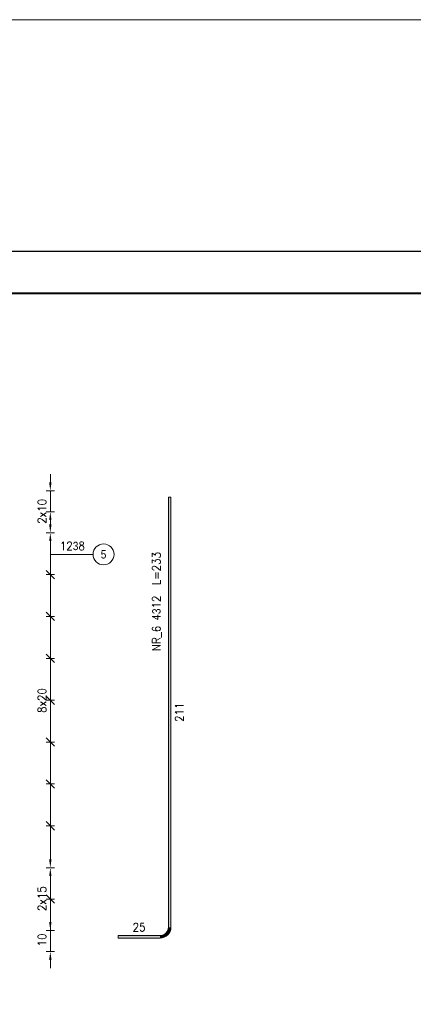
# Model space of a CAD drawing. Extents: x 252961 to 267695, y -113989 to -104075.
# Tile 4 of 12: x 256695 to 258573, y -109185 to -104482. Entities that reach past the tile are written whole.
import ezdxf

# ---------------------------------------------------------------- set-up
doc = ezdxf.new("R2010")
doc.units = 0
doc.header["$LTSCALE"] = 5
doc.header["$MEASUREMENT"] = 0
doc.layers.add('_FORMATKA', color=8, linetype='Continuous', lineweight=15, plot=False)
for name, color, linetype, lineweight in [('_RAMKA', 7, 'Continuous', 35), ('AutoCAD_Structural_Detailing_opis rozkładu', 7, 'Continuous', 13), ('AutoCAD_Structural_Detailing_pręt wyrzucony', 7, 'Continuous', 13), ('PS_DIM', 4, 'Continuous', 13)]:
    doc.layers.add(name, color=color, linetype=linetype, lineweight=lineweight)
doc.styles.add('r-gil', font='GIL_____.TTF', dxfattribs={"width": 0.9})
doc.styles.add('r-simplex', font='simplex.shx', dxfattribs={"width": 0.9})
doc.styles.add('simplex', font='simplex.shx', dxfattribs={"width": 0.9})
doc.dimstyles.new('1_10_PRZ', dxfattribs={"dimtxt": 2, "dimasz": 1, "dimexe": 2, "dimexo": 5, "dimgap": 1, "dimtad": 1, "dimdec": 0, "dimlfac": 10, "dimtxsty": 'simplex', "dimblk": 'dimznak', "dimcen": 2, "dimse1": 1, "dimse2": 1, "dimclrt": 3, "dimadec": 1, "dimazin": 0, "dimtfac": 1, "dimtdec": 0, "dimtix": 1, "dimtmove": 2, "dimatfit": 3, "dimldrblk": 'dim-grot', "dimfxl": 1, "dimarcsym": 0})

# ---------------------------------------------------------------- blocks, each defined once
blk = doc.blocks.new('dimznak')
at = {"color": 0}
for points in [[(0, 2), (0, -2)], [(-2, 0), (2, 0)]]:
    blk.add_lwpolyline(points, dxfattribs=at)
at = {"color": 3}
blk.add_lwpolyline([(1, 1), (-1, -1)], dxfattribs=at)
blk = doc.blocks.new('*D25')
at = {"color": 252, "lineweight": -2, "transparency": 16777216}
blk.add_line((-697, 475.33), (-3, 475.33), dxfattribs=at)
at = {"layer": 'Defpoints', "color": 0, "transparency": 16777216}
for p in [(0, 475.33), (-700, 420), (0, 420)]:
    blk.add_point(p, dxfattribs=at)
at = {"color": 252, "lineweight": -2, "transparency": 16777216, "xscale": 3, "yscale": 3, "zscale": 3, "rotation": 180}
blk.add_blockref('dimznak', (-700, 475.33), dxfattribs=at)
at = {"color": 252, "lineweight": -2, "transparency": 16777216, "xscale": 3, "yscale": 3, "zscale": 3}
blk.add_blockref('dimznak', (0, 475.33), dxfattribs=at)
at = {"color": 252, "transparency": 16777216, "insert": (-350, 485.83), "char_height": 15, "attachment_point": 5, "style": 'simplex'}
blk.add_mtext('700', dxfattribs=at)
blk = doc.blocks.new('dim-grot')
blk.add_hatch(color=256).paths.add_polyline_path([(0, 0), (-2, 0.5), (-2, -0.5)])
blk.add_lwpolyline([(0, 0), (-2, 0.5), (-2, -0.5), (0, 0)])
blk = doc.blocks.new('*U19')
at = {"layer": '_FORMATKA', "lineweight": -3}
blk.add_lwpolyline([(-700, 0), (0, 0), (0, 420), (-700, 420)], close=True, dxfattribs=at)
at = {"layer": '_RAMKA', "lineweight": -3, "const_width": 0.5}
blk.add_lwpolyline([(-670, 10), (-10, 10), (-10, 410), (-670, 410)], close=True, dxfattribs=at)
dim = blk.add_linear_dim(base=(0, 475.33), p1=(-700, 420), p2=(0, 420), dimstyle='1_10_PRZ', override={"dimscale": 3, "dimtxt": 5, "dimlfac": 1, "dimclrd": 252, "dimclrt": 252})
dim.commit()
dim.dimension.update_dxf_attribs({"geometry": '*D25', "text_midpoint": (-350, 485.83)})

msp = doc.modelspace()

# ---------------------------------------------------------------- hatches: boundary and pattern name
at = {"layer": 'AutoCAD_Structural_Detailing_opis rozkładu'}
for points in [[(256841.3, -106732.52), (256847, -106692.52), (256835.6, -106692.52)], [(256841.3, -106832.52), (256835.6, -106872.52), (256847, -106872.52)], [(256841.3, -106932.52), (256847, -106892.52), (256835.6, -106892.52)], [(256841.3, -106932.52), (256835.6, -106972.52), (256847, -106972.52)], [(256841.3, -108532.52), (256847, -108492.52), (256835.6, -108492.52)], [(256841.3, -108532.52), (256835.6, -108572.52), (256847, -108572.52)], [(256841.3, -108832.52), (256847, -108792.52), (256835.6, -108792.52)], [(256841.3, -108932.73), (256835.6, -108972.73), (256847, -108972.73)]]:
    msp.add_hatch(color=8, dxfattribs=at).paths.add_polyline_path(points, flags=0)
at = {"layer": 'AutoCAD_Structural_Detailing_pręt wyrzucony'}
for points in [[(257404.74, -106762.52), (257416.74, -106762.52), (257416.74, -108816.73), (257404.74, -108816.73)], [(257364.74, -108856.73), (257364.74, -108868.73), (257164.74, -108868.73), (257164.74, -108856.73)]]:
    msp.add_hatch(color=6, dxfattribs=at).paths.add_polyline_path(points, flags=0)
h = msp.add_hatch(color=6, dxfattribs=at)
edge = h.paths.add_edge_path(flags=0)
edge.add_line((257364.74, -108868.73), (257364.74, -108856.73))
edge.add_arc((257364.74, -108816.73), 40, -90, 0)
edge.add_line((257404.74, -108816.73), (257416.74, -108816.73))
edge.add_arc((257364.74, -108816.73), 52, 270, 360, ccw=False)

# ---------------------------------------------------------------- linework, layer by layer
at = {"layer": 'AutoCAD_Structural_Detailing_opis rozkładu', "color": 8}
for p, q in [((256841.3, -106652.52), (256841.3, -106692.52)), ((256861.3, -106732.52), (256821.3, -106732.52)), ((256841.3, -106832.52), (256841.3, -106732.52)), ((256861.3, -106832.52), (256821.3, -106832.52)), ((256841.3, -106882.52), (256841.3, -106872.52)), ((256841.3, -106882.52), (256841.3, -106892.52)), ((256861.3, -106932.52), (256821.3, -106932.52)), ((256861.3, -106932.52), (256821.3, -106932.52)), ((256841.3, -107132.52), (256841.3, -106972.52)), ((257045.26, -107035.96), (256841.3, -107035.96)), ((256861.3, -107132.52), (256821.3, -107132.52)), ((256841.3, -107332.52), (256841.3, -107132.52)), ((256861.3, -107332.52), (256821.3, -107332.52)), ((256841.3, -107532.52), (256841.3, -107332.52)), ((256861.3, -107532.52), (256821.3, -107532.52)), ((256841.3, -107732.52), (256841.3, -107532.52)), ((256861.3, -107732.52), (256821.3, -107732.52)), ((256841.3, -107832.52), (256841.3, -107732.52)), ((256841.3, -107832.52), (256841.3, -107932.52)), ((256861.3, -107932.52), (256821.3, -107932.52)), ((256841.3, -107932.52), (256841.3, -108132.52)), ((256861.3, -108132.52), (256821.3, -108132.52)), ((256841.3, -108132.52), (256841.3, -108332.52)), ((256861.3, -108332.52), (256821.3, -108332.52)), ((256841.3, -108332.52), (256841.3, -108492.52)), ((256861.3, -108532.52), (256821.3, -108532.52)), ((256861.3, -108532.52), (256821.3, -108532.52)), ((256841.3, -108682.52), (256841.3, -108572.52)), ((256861.3, -108682.52), (256821.3, -108682.52)), ((256841.3, -108832.52), (256841.3, -108682.52)), ((256841.3, -108682.52), (256841.3, -108792.52)), ((256861.3, -108832.52), (256821.3, -108832.52)), ((256841.3, -108832.52), (256841.3, -108932.73)), ((256861.3, -108932.73), (256821.3, -108932.73)), ((256841.3, -109012.73), (256841.3, -108972.73))]:
    msp.add_line(p, q, dxfattribs=at)
at = {"layer": 'AutoCAD_Structural_Detailing_opis rozkładu', "color": 8, "lineweight": -2}
for p, q in [((256861.3, -107152.52), (256821.3, -107112.52)), ((256861.3, -107352.52), (256821.3, -107312.52)), ((256861.3, -107552.52), (256821.3, -107512.52)), ((256861.3, -107752.52), (256821.3, -107712.52)), ((256821.3, -107912.52), (256861.3, -107952.52)), ((256821.3, -108112.52), (256861.3, -108152.52)), ((256821.3, -108312.52), (256861.3, -108352.52)), ((256861.3, -108702.52), (256821.3, -108662.52))]:
    msp.add_line(p, q, dxfattribs=at)
at = {"layer": 'AutoCAD_Structural_Detailing_opis rozkładu', "color": 8, "lineweight": 18}
msp.add_circle((257095.26, -107035.96), 50, dxfattribs=at)
at = {"layer": 'AutoCAD_Structural_Detailing_pręt wyrzucony', "color": 6}
for p, q in [((257404.74, -106762.52), (257404.74, -108816.73)), ((257416.74, -106762.52), (257404.74, -106762.52)), ((257416.74, -106762.52), (257416.74, -108816.73)), ((257364.74, -108856.73), (257164.74, -108856.73)), ((257164.74, -108868.73), (257164.74, -108856.73)), ((257364.74, -108868.73), (257164.74, -108868.73))]:
    msp.add_line(p, q, dxfattribs=at)
for radius in [40, 52]:
    msp.add_arc((257364.74, -108816.73), radius, 270, 360, dxfattribs=at)

# ---------------------------------------------------------------- block references
at = {"layer": 'PS_DIM', "xscale": 20, "yscale": 20, "zscale": 20}
msp.add_blockref('*U19', (267080.67, -113988.82), dxfattribs=at)

# ---------------------------------------------------------------- texts
at = {"layer": 'AutoCAD_Structural_Detailing_opis rozkładu', "color": 3, "char_height": 40}
for s, insert, attachment_point, rotation, style in [('2x10', (256821.3, -106889.95), 7, 90, 'r-simplex'), ('12\\Fdiam;3\\Fsimplex.shx;8 ', (256946.41, -106995.96), 5, 360, 'r-simplex'), ('5', (257095.26, -107035.96), 5, 360, 'r-gil'), ('8x20', (256821.3, -107793.38), 7, 90, 'r-simplex'), ('2x15', (256821.3, -108739.95), 7, 90, 'r-simplex'), ('10', (256821.3, -108908.34), 7, 90, 'r-simplex')]:
    msp.add_mtext(s, dxfattribs=dict(at, insert=insert, attachment_point=attachment_point, rotation=rotation, style=style))
at = {"layer": 'AutoCAD_Structural_Detailing_pręt wyrzucony', "color": 3, "char_height": 40, "attachment_point": 5, "rotation": 90, "style": 'r-simplex'}
for s, insert in [('NR_6 4\\Fdiam;3\\Fsimplex.shx;12  L=233', (257349.23, -107261.58)), ('211', (257456.74, -107789.63))]:
    msp.add_mtext(s, dxfattribs=dict(at, insert=insert))
at = {"layer": 'AutoCAD_Structural_Detailing_pręt wyrzucony', "color": 3, "insert": (257264.74, -108816.73), "char_height": 40, "attachment_point": 5, "style": 'r-simplex'}
msp.add_mtext('25', dxfattribs=at)

doc.saveas('drawing.dxf')
